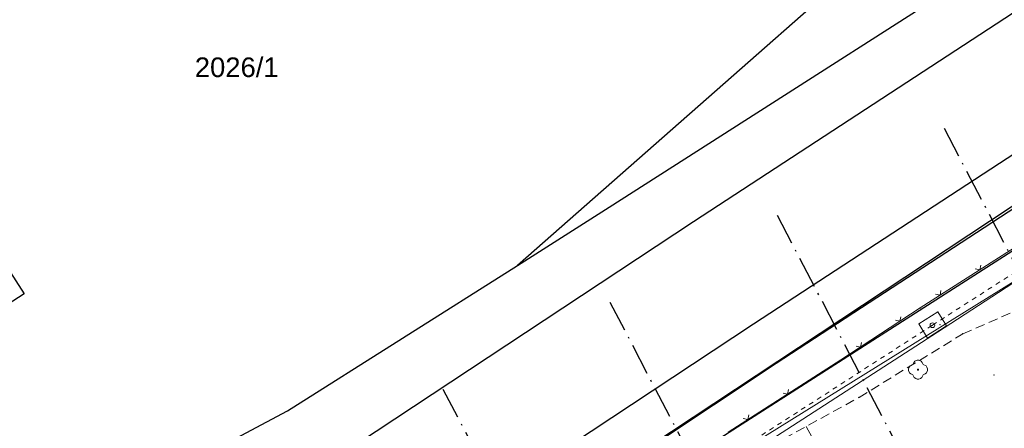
# Model space of a CAD drawing. Header units: metres. Extents: x -535942 to -530626, y -1087729 to -1086275.
# Tile 72 of 247: x -534349 to -534287, y -1086869 to -1086843. Entities that reach past the tile are written whole.
import ezdxf
from ezdxf.enums import TextEntityAlignment as Align

# ---------------------------------------------------------------- set-up
doc = ezdxf.new("R2010")
doc.units = ezdxf.units.M
for name, pattern in [('C_1', [0.6, 0.3, -0.3]), ('C_2', [0.9, 0.6, -0.3]), ('Čerchovaná 20mm', [3000, 2000, -500, 0, -500])]:
    doc.linetypes.add(name, pattern=pattern)
for name, color, linetype in [('15', 7, 'Continuous'), ('17', 7, 'Continuous'), ('18', 7, 'Continuous'), ('2', 7, 'Continuous'), ('22', 7, 'Continuous'), ('23', 7, 'Continuous'), ('25', 7, 'Continuous'), ('_blok katastr', 7, 'Continuous'), ('_blok SS sítě', 7, 'Continuous'), ('_blok zaměření - nové', 7, 'Continuous'), ('_základy', 7, 'Continuous')]:
    doc.layers.add(name, color=color, linetype=linetype)
doc.layers.add('AG plyn', color=251, linetype='G_POTR_632_PN', lineweight=13)
doc.layers.add('AG silno NN', color=251, linetype='G_VED_660_PN', lineweight=13)
doc.layers.add('AG_Demolice', color=7, linetype='Continuous', lineweight=25, true_color=0xff8000)
doc.layers.add('BT_hranice_budov', color=7, linetype='Continuous', lineweight=30, true_color=0x007f00)
doc.layers.add('AG_revizni oblacek', color=111, linetype='Continuous', plot=False)
for name, color, linetype, true_color in [('BT_BPEJ', 7, 'Continuous', 0x7fffff), ('BT_hranice_parcel', 7, 'Continuous', 0x007f00), ('BT_text_parcel', 7, 'Continuous', 0x007f00), ('BT_vnitrni_kresby', 7, 'Continuous', 0x007f00)]:
    doc.layers.add(name, color=color, linetype=linetype, true_color=true_color)
doc.layers.get('17').off()
doc.styles.add('BT_text_mapy_m', font='arial.ttf', dxfattribs={"height": 5})
doc.linetypes.add('G_POTR_632_PN', pattern='A,0.5,-1,2,-6.5,[13,hpfmlin.shx,S=1,R=0,X=0,Y=0],-6.5,2,-1,0.5', length=20)
doc.linetypes.add('G_VED_660_PN', pattern='A,0.5,-1,2,-6.5,[28,hpfmlin.shx,S=1,R=0,X=0,Y=0],-6.5,2,-1,0.5', length=20)

# ---------------------------------------------------------------- blocks, each defined once
blk = doc.blocks.new('_KATASTR')
at = {"layer": 'BT_BPEJ', "lineweight": -3}
blk.add_lwpolyline([(-534567.99, -1086985.9), (-534456, -1086953), (-534436.78, -1086944.4), (-534394.5, -1086925.5), (-534377.62, -1086916.03), (-534353.5, -1086902.5), (-534344.98, -1086895.04), (-534338.35, -1086889.24), (-534337.5, -1086888.5), (-534101, -1086732), (-533977.7, -1086657.11), (-533966, -1086650), (-533802, -1086557.5)], dxfattribs=at)
at = {"layer": 'BT_hranice_budov', "lineweight": -3}
blk.add_lwpolyline([(-534377.47, -1086863.61), (-534376.69, -1086864.85), (-534371.8, -1086861.61), (-534372.55, -1086860.38), (-534355.75, -1086849.58), (-534349, -1086860.06), (-534365.75, -1086870.87), (-534366.58, -1086869.58), (-534368.91, -1086871.08), (-534371.54, -1086872.78), (-534370.71, -1086874.07), (-534379.4, -1086879.67), (-534385.97, -1086869.52), (-534386.17, -1086869.21), (-534384.37, -1086868.05), (-534377.47, -1086863.61)], dxfattribs=at)
at = {"layer": 'BT_hranice_parcel', "lineweight": -3}
for points in [[(-533930.39, -1086626.94), (-533977.71, -1086657.09), (-534027.69, -1086688.36), (-534051.88, -1086704.35), (-534053, -1086704.99), (-534093.1, -1086730.54), (-534099.49, -1086734.79), (-534123.96, -1086749.86), (-534172.7, -1086780.69), (-534236.19, -1086822.11), (-534301.1, -1086864.48), (-534361.33, -1086904.52), (-534389.95, -1086921.75), (-534421.31, -1086936.84), (-534457.42, -1086954.5), (-534485.18, -1086964.81)], [(-534493.78, -1086969.89), (-534465.8, -1086959.93), (-534429.9, -1086944.73), (-534384.85, -1086920.69), (-534356.67, -1086902.53), (-534277.7, -1086851.96), (-534273.32, -1086849.11), (-534236.73, -1086825.56), (-534052.87, -1086705.47), (-533854.49, -1086591.17)], [(-534117.47, -1086678.3), (-534155.77, -1086714.9), (-534211.41, -1086765.14), (-534247.4, -1086796.32), (-534284.19, -1086828.84), (-534317.59, -1086858.24), (-534311.74, -1086854.54), (-534249.79, -1086814.91)], [(-534371.8, -1086861.61), (-534372.55, -1086860.38), (-534355.75, -1086849.58), (-534349, -1086860.06), (-534365.75, -1086870.87), (-534366.58, -1086869.58), (-534368.91, -1086871.08), (-534371.54, -1086872.78), (-534370.71, -1086874.07), (-534379.4, -1086879.67), (-534385.97, -1086869.52), (-534386.17, -1086869.21), (-534384.37, -1086868.05), (-534377.47, -1086863.61), (-534376.69, -1086864.85), (-534371.8, -1086861.61)], [(-534332.23, -1086867.5), (-534317.59, -1086858.24)], [(-534365.41, -1086885.16), (-534332.23, -1086867.5)]]:
    blk.add_lwpolyline(points, dxfattribs=at)
at = {"layer": 'BT_vnitrni_kresby', "lineweight": -3}
for points in [[(-534306.37, -1086855.45), (-534178.56, -1086771.93)], [(-534302.56, -1086861.97), (-534174.2, -1086778.1)], [(-534362.35, -1086892.42), (-534306.37, -1086855.45)], [(-534363.29, -1086902.12), (-534302.56, -1086861.97)]]:
    blk.add_lwpolyline(points, dxfattribs=at)
at = {"layer": 'BT_text_parcel', "lineweight": -3, "style": 'BT_text_mapy_m'}
blk.add_text('2026/1', height=1.25, dxfattribs=at).set_placement((-534335.47, -1086846.24), align=Align.CENTER)
blk = doc.blocks.new('ss plyn')
at = {"layer": 'AG plyn', "color": 251, "lineweight": 15, "ltscale": 0.5}
blk.add_line((-534277.956, -1086854.287), (-534304.922, -1086871.042), dxfattribs=at)
blk.add_line((-534277.956, -1086854.287), (-534304.922, -1086871.042), dxfattribs=at)
blk = doc.blocks.new('SS nízké napětí')
at = {"layer": 'AG silno NN', "ltscale": 0.7}
for p, q in [((-534290.8331, -1086862.49948), (-534252.11993, -1086837.25129)), ((-534331.2978, -1086888.58951), (-534290.8331, -1086862.49948))]:
    blk.add_line(p, q, dxfattribs=at)
blk = doc.blocks.new('Z212')
at = {"color": 0, "lineweight": -2}
for p, q in [((-0.21, 0.21), (0, 0)), ((0, 0), (0.21, 0.21))]:
    blk.add_line(p, q, dxfattribs=at)
blk = doc.blocks.new('Z24')
at = {"color": 0, "lineweight": -2}
for p, q in [((-0.6, 0.06), (-0.57, 0.15)), ((-0.6, -0.06), (-0.6, 0.06)), ((-0.57, 0.15), (-0.51, 0.24)), ((-0.51, 0.24), (-0.33, 0.33)), ((-0.33, 0.33), (-0.27, 0.45)), ((-0.27, 0.45), (-0.21, 0.54)), ((-0.21, 0.54), (-0.06, 0.6)), ((-0.06, 0.6), (0.06, 0.6)), ((-0.03, -0.03), (-0.03, 0.03)), ((-0.03, 0.03), (0.03, 0.03)), ((0.03, 0.03), (0.03, -0.03)), ((0.06, 0.6), (0.21, 0.54)), ((0.21, 0.54), (0.27, 0.45)), ((0.27, 0.45), (0.33, 0.33)), ((0.33, 0.33), (0.51, 0.24)), ((0.51, 0.24), (0.57, 0.15)), ((0.57, 0.15), (0.6, 0.06)), ((0.6, 0.06), (0.6, -0.06)), ((-0.54, -0.21), (-0.6, -0.06)), ((-0.45, -0.27), (-0.54, -0.21)), ((-0.33, -0.33), (-0.45, -0.27)), ((-0.24, -0.51), (-0.33, -0.33)), ((-0.15, -0.57), (-0.24, -0.51)), ((-0.06, -0.6), (-0.15, -0.57)), ((0.06, -0.6), (-0.06, -0.6)), ((0.03, -0.03), (-0.03, -0.03)), ((0.15, -0.57), (0.06, -0.6)), ((0.24, -0.51), (0.15, -0.57)), ((0.33, -0.33), (0.24, -0.51)), ((0.45, -0.27), (0.33, -0.33)), ((0.54, -0.21), (0.45, -0.27)), ((0.6, -0.06), (0.54, -0.21))]:
    blk.add_line(p, q, dxfattribs=at)
blk = doc.blocks.new('Z15')
at = {"layer": '23', "color": 0, "lineweight": -2}
blk.add_circle((0, 0), 0.15, dxfattribs=at)
blk = doc.blocks.new('Zaměření - zekan')
at = {"layer": '18', "color": 252, "lineweight": 15}
for p in [(-534291.93, -1086860.95), (-534290.8, -1086861.2), (-534292.01, -1086861.97), (-534291.15, -1086862.05), (-534290.67, -1086862.01), (-534290.25, -1086862.1), (-534289.22, -1086862.6), (-534291.47, -1086862.87), (-534296.98, -1086864.26), (-534292.07, -1086864.88), (-534287.22, -1086865.23), (-534295.82, -1086866.65)]:
    blk.add_point(p, dxfattribs=at)
at = {"layer": '2', "color": 251, "linetype": 'C_1', "lineweight": 15}
for p, q in [((-534291.15, -1086862.05), (-534277.73, -1086853.44)), ((-534304.55, -1086870.68), (-534291.15, -1086862.05))]:
    blk.add_line(p, q, dxfattribs=at)
at = {"layer": '22', "color": 252, "lineweight": 15}
blk.add_line((-534299.19, -1086868.5), (-534295.86, -1086874.58), dxfattribs=at)
at = {"layer": '23', "color": 252, "lineweight": 15}
for p, q in [((-534291.93, -1086860.95), (-534283.27, -1086855.39)), ((-534296.98, -1086864.26), (-534291.93, -1086860.95)), ((-534292.01, -1086861.97), (-534290.8, -1086861.2)), ((-534290.8, -1086861.2), (-534290.25, -1086862.1)), ((-534291.47, -1086862.87), (-534292.01, -1086861.97)), ((-534290.25, -1086862.1), (-534291.47, -1086862.87)), ((-534304.17, -1086868.86), (-534296.98, -1086864.26))]:
    blk.add_line(p, q, dxfattribs=at)
at = {"layer": '25', "color": 252, "linetype": 'C_2', "lineweight": 15}
for p, q in [((-534289.22, -1086862.6), (-534285.62, -1086861.04)), ((-534295.82, -1086866.65), (-534289.22, -1086862.6)), ((-534302.99, -1086870.58), (-534295.82, -1086866.65))]:
    blk.add_line(p, q, dxfattribs=at)
at = {"layer": '15', "color": 252, "lineweight": 15}
blk.add_blockref('Z24', (-534292.07, -1086864.88), dxfattribs=at)
at = {"layer": '17', "color": 251, "lineweight": 15}
blk.add_blockref('Z15', (-534291.15, -1086862.05), dxfattribs=at)
at = {"layer": '23', "color": 252, "lineweight": 15}
for p, rotation in [((-534288.14, -1086858.52), 32.7), ((-534290.67, -1086860.14), 32.7), ((-534293.22, -1086861.8), 33.2), ((-534295.73, -1086863.44), 33.2), ((-534300.38, -1086866.44), 32.60000000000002), ((-534302.91, -1086868.05), 32.60000000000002)]:
    blk.add_blockref('Z212', p, dxfattribs=dict(at, rotation=rotation))
blk = doc.blocks.new('A$Cf8a33a96')
at = {"layer": 'AG_revizni oblacek', "linetype": 'Čerchovaná 20mm'}
for p, q in [((85090, -9246), (85090, 67435)), ((97090, -9246), (97090, 67435)), ((109090, -9246), (109090, 67435)), ((121090, -9246), (121090, 67435))]:
    blk.add_line(p, q, dxfattribs=at)

msp = doc.modelspace()

# ---------------------------------------------------------------- hatches: boundary and pattern name
at = {"layer": 'AG_Demolice', "lineweight": -3}
h = msp.add_hatch(dxfattribs=at)
h.set_pattern_fill('ANSI31', color=253, scale=0.3)
h.set_pattern_definition([(72.51345, (0, 0), (-0.9084826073, 0.28620901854), [])])
edge = h.paths.add_edge_path()
edge.add_line((-534348.841, -1086934.302), (-534347.968, -1086936.438))
edge.add_line((-534347.968, -1086936.438), (-534319.478, -1086924.592))
edge.add_line((-534319.478, -1086924.592), (-534274.751, -1086905.167))
edge.add_line((-534274.751, -1086905.167), (-534233.125, -1086875.625))
edge.add_line((-534233.125, -1086875.625), (-534152.599, -1086830.989))
edge.add_line((-534152.599, -1086830.989), (-534105.758, -1086810.767))
edge.add_line((-534105.758, -1086810.767), (-534106.669, -1086808.657))
edge.add_line((-534106.669, -1086808.657), (-534153.614, -1086828.924))
edge.add_line((-534153.614, -1086828.924), (-534203.732, -1086856.704))
edge.add_line((-534203.732, -1086856.704), (-534235.331, -1086874.349))
edge.add_line((-534235.331, -1086874.349), (-534275.887, -1086903.154))
edge.add_line((-534275.887, -1086903.154), (-534320.377, -1086922.476))
edge.add_line((-534320.377, -1086922.476), (-534348.838, -1086934.311))

# ---------------------------------------------------------------- block references
at = {"layer": '_blok katastr', "lineweight": -3}
msp.add_blockref('_KATASTR', (0, 0), dxfattribs=at)
at = {"layer": '_blok SS sítě'}
for name in ['SS nízké napětí', 'ss plyn']:
    msp.add_blockref(name, (0, 0), dxfattribs=at)
at = {"layer": '_blok zaměření - nové', "linetype": 'ByBlock'}
msp.add_blockref('Zaměření - zekan', (0, 0), dxfattribs=at)
at = {"layer": '_základy', "xscale": 0.001, "yscale": 0.001, "zscale": 0.001, "rotation": 27.51344999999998}
msp.add_blockref('A$Cf8a33a96', (-534366.759, -1086965.005), dxfattribs=at)

doc.saveas('drawing.dxf')
